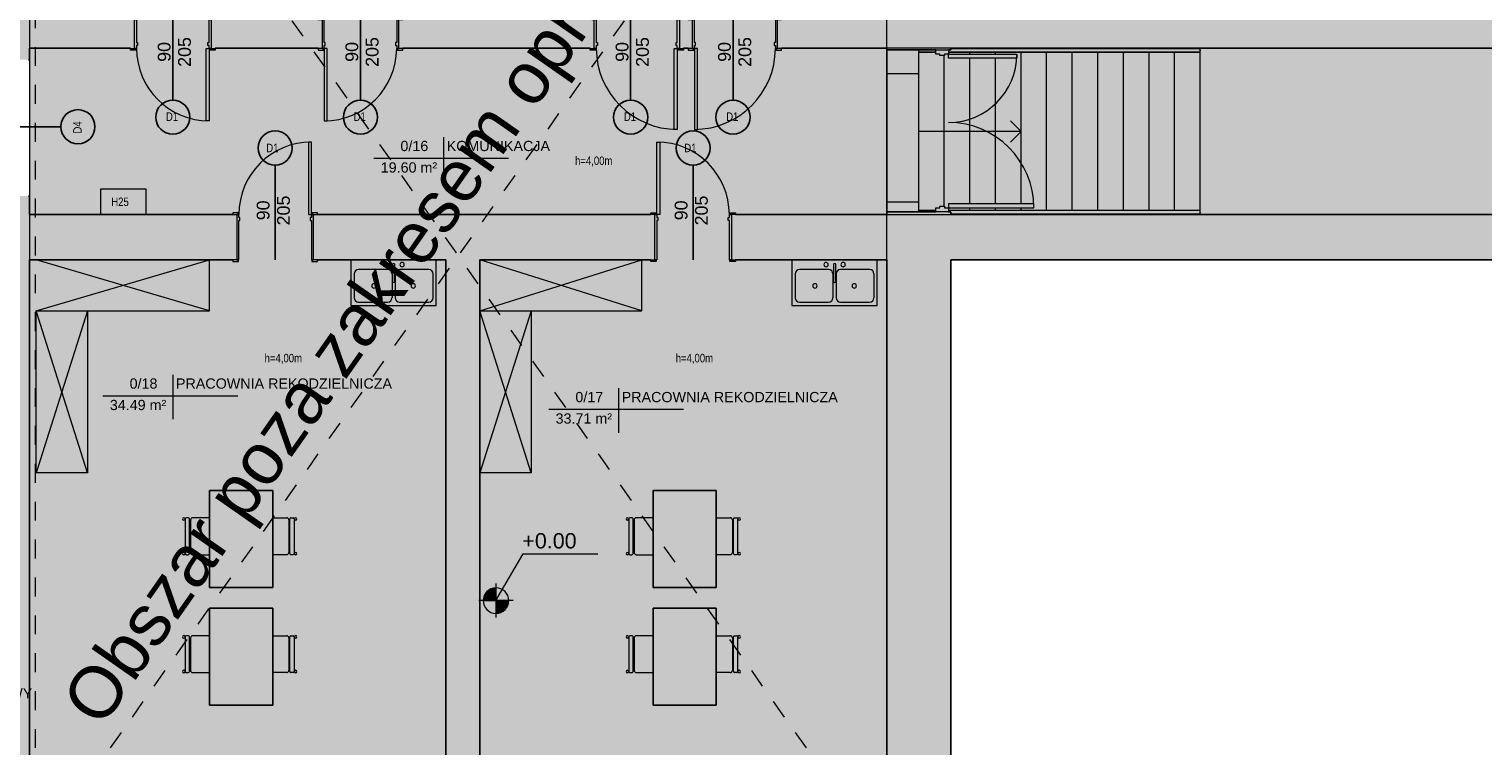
# Model space of a CAD drawing. Header units: centimetres. Extents: x 14504 to 44111, y -18976 to -7683.
# Tile 42 of 141: x 23397 to 25101, y -17935 to -17094. Entities that reach past the tile are written whole.
import ezdxf

# ---------------------------------------------------------------- set-up
doc = ezdxf.new("R2010")
doc.units = ezdxf.units.CM
doc.linetypes.add('Aligning Line 1_8_', pattern=[0.635, 0.3175, -0.3175])
doc.linetypes.add('Ponad', pattern=[0.396875, 0.238125, -0.15875])
for name, color, linetype, lineweight in [('A-AREA', 32, 'Continuous', 9), ('A-AREA-IDEN', 4, 'Continuous', 9), ('A-DETL', 6, 'Continuous', 9), ('A-DETL-GENF', 92, 'Continuous', 9), ('A-DETL-MEDM', 33, 'Continuous', 25), ('A-DETL-THIN', 151, 'Continuous', 9), ('A-DOOR', 31, 'Continuous', 9), ('A-DOOR-FRAM', 31, 'Continuous', 18), ('A-FLOR', 192, 'Continuous', 9), ('A-FLOR-HRAL', 11, 'Continuous', 9), ('A-WALL', 4, 'Continuous', 9), ('A-WALL-PATT', 111, 'Continuous', 25), ('G-ANNO-DIMS', 111, 'Continuous', 9), ('G-ANNO-TEXT', 8, 'Continuous', 9), ('I-FURN', 30, 'Continuous', 9), ('I-WALL', 2, 'Continuous', 9), ('P-SANR-FIXT', 6, 'Continuous', 9), ('S-STRS', 31, 'Continuous', 9), ('S-STRS-ANNO', 31, 'Continuous', 9)]:
    doc.layers.add(name, color=color, linetype=linetype, lineweight=lineweight)
doc.styles.add('Arial', font='arial.ttf', dxfattribs={"height": 23.8125})
doc.styles.add('Arial_1', font='arial.ttf', dxfattribs={"height": 12})
doc.styles.add('Arial_2', font='arial.ttf', dxfattribs={"height": 18})
doc.styles.add('Arial_3', font='arial.ttf', dxfattribs={"width": 0.8, "height": 18})
doc.styles.add('Arial_5', font='arial.ttf', dxfattribs={"height": 15})

# ---------------------------------------------------------------- blocks, each defined once
blk = doc.blocks.new('Drzwi-wewnętrzne-jednoskrzydłowe-dwupanelowe-drewniane - 900 x 2100mm-321364-3_Poziom parteru')
at = {"layer": 'A-DOOR', "lineweight": 18}
for p, q in [((42.5, 111.1825), (39, 111.1825)), ((39, 111.1825), (39, 26.1825)), ((42.5, 26.1825), (42.5, 111.1825)), ((39, 26.1825), (42.5, 26.1825))]:
    blk.add_line(p, q, dxfattribs=at)
at = {"layer": 'A-DOOR'}
for p, q in [((-43.135, 28.1825), (-49.635, 28.1825)), ((-49.635, 28.1825), (-49.635, 26.1825)), ((-49.635, 26.1825), (-43.135, 26.1825)), ((-43.135, 26.1825), (-43.135, 28.1825)), ((49.635, 28.1825), (43.135, 28.1825)), ((43.135, 28.1825), (43.135, 26.1825)), ((43.135, 26.1825), (49.635, 26.1825)), ((49.635, 26.1825), (49.635, 28.1825)), ((-43.135, -26.8175), (-49.635, -26.8175)), ((-49.635, -26.8175), (-49.635, -28.8175)), ((-49.635, -28.8175), (-43.135, -28.8175)), ((-43.135, -28.8175), (-43.135, -26.8175)), ((49.635, -26.8175), (43.135, -26.8175)), ((43.135, -26.8175), (43.135, -28.8175)), ((43.135, -28.8175), (49.635, -28.8175)), ((49.635, -28.8175), (49.635, -26.8175))]:
    blk.add_line(p, q, dxfattribs=at)
blk.add_arc((42.5, 26.1825), 85, 90, 180, dxfattribs=at)
at = {"layer": 'A-DOOR-FRAM'}
for p, q in [((-42.5, 26.1825), (-45, 26.1825)), ((-45, 26.1825), (-45, -26.8175)), ((-42.5, 22.6825), (-42.5, 26.1825)), ((-41.23, 22.6825), (-42.5, 22.6825)), ((-42.5, -26.8175), (-42.5, 19.19)), ((-42.5, 19.19), (-41.23, 19.19)), ((-41.23, 19.19), (-41.23, 22.6825)), ((42.5, 22.6825), (41.23, 22.6825)), ((41.23, 22.6825), (41.23, 19.19)), ((41.23, 19.19), (42.5, 19.19)), ((42.5, 26.1825), (42.5, 22.6825)), ((45, 26.1825), (42.5, 26.1825)), ((42.5, 19.19), (42.5, -26.8175)), ((45, -26.8175), (45, 26.1825)), ((-45, -26.8175), (-42.5, -26.8175)), ((42.5, -26.8175), (45, -26.8175))]:
    blk.add_line(p, q, dxfattribs=at)
blk = doc.blocks.new('Drzwi-wewnętrzne-jednoskrzydłowe-dwupanelowe-drewniane - 900 x 2100mm-321421-3_Poziom parteru')
at = {"layer": 'A-DOOR'}
for p, q in [((-49.635, 19.3175), (-43.135, 19.3175)), ((-49.635, 17.3175), (-49.635, 19.3175)), ((-43.135, 17.3175), (-49.635, 17.3175)), ((-43.135, 19.3175), (-43.135, 17.3175)), ((43.135, 19.3175), (49.635, 19.3175)), ((43.135, 17.3175), (43.135, 19.3175)), ((49.635, 17.3175), (43.135, 17.3175)), ((49.635, 19.3175), (49.635, 17.3175)), ((-49.635, -16.6825), (-43.135, -16.6825)), ((-49.635, -18.6825), (-49.635, -16.6825)), ((-43.135, -16.6825), (-43.135, -18.6825)), ((43.135, -16.6825), (49.635, -16.6825)), ((43.135, -18.6825), (43.135, -16.6825)), ((49.635, -16.6825), (49.635, -18.6825)), ((-43.135, -18.6825), (-49.635, -18.6825)), ((49.635, -18.6825), (43.135, -18.6825))]:
    blk.add_line(p, q, dxfattribs=at)
at = {"layer": 'A-DOOR', "lineweight": 18}
for p, q in [((39, -16.6825), (42.5, -16.6825)), ((39, -101.6825), (39, -16.6825)), ((42.5, -16.6825), (42.5, -101.6825)), ((42.5, -101.6825), (39, -101.6825))]:
    blk.add_line(p, q, dxfattribs=at)
at = {"layer": 'A-DOOR'}
blk.add_arc((42.5, -16.6825), 85, 180, 270, dxfattribs=at)
at = {"layer": 'A-DOOR-FRAM'}
for p, q in [((-45, 17.3175), (-42.5, 17.3175)), ((-45, -16.6825), (-45, 17.3175)), ((-42.5, 17.3175), (-42.5, -9.69)), ((42.5, 17.3175), (45, 17.3175)), ((42.5, -9.69), (42.5, 17.3175)), ((45, 17.3175), (45, -16.6825)), ((-42.5, -16.6825), (-45, -16.6825)), ((-42.5, -9.69), (-41.23, -9.69)), ((-42.5, -13.1825), (-42.5, -16.6825)), ((-41.23, -13.1825), (-42.5, -13.1825)), ((-41.23, -9.69), (-41.23, -13.1825)), ((41.23, -9.69), (42.5, -9.69)), ((41.23, -13.1825), (41.23, -9.69)), ((42.5, -13.1825), (41.23, -13.1825)), ((42.5, -16.6825), (42.5, -13.1825)), ((45, -16.6825), (42.5, -16.6825))]:
    blk.add_line(p, q, dxfattribs=at)
blk = doc.blocks.new('Drzwi-wewnętrzne-jednoskrzydłowe-dwupanelowe-drewniane - 900 x 2100mm-327950-3_Poziom parteru')
at = {"layer": 'A-DOOR'}
for p, q in [((-49.635, 28.8175), (-43.135, 28.8175)), ((-49.635, 26.8175), (-49.635, 28.8175)), ((-43.135, 26.8175), (-49.635, 26.8175)), ((-43.135, 28.8175), (-43.135, 26.8175)), ((43.135, 28.8175), (49.635, 28.8175)), ((43.135, 26.8175), (43.135, 28.8175)), ((49.635, 26.8175), (43.135, 26.8175)), ((49.635, 28.8175), (49.635, 26.8175)), ((-49.635, -26.1825), (-43.135, -26.1825)), ((-49.635, -28.1825), (-49.635, -26.1825)), ((-43.135, -28.1825), (-49.635, -28.1825)), ((-43.135, -26.1825), (-43.135, -28.1825)), ((43.135, -26.1825), (49.635, -26.1825)), ((43.135, -28.1825), (43.135, -26.1825)), ((49.635, -28.1825), (43.135, -28.1825)), ((49.635, -26.1825), (49.635, -28.1825))]:
    blk.add_line(p, q, dxfattribs=at)
at = {"layer": 'A-DOOR', "lineweight": 18}
for p, q in [((39, -26.1825), (42.5, -26.1825)), ((39, -111.1825), (39, -26.1825)), ((42.5, -26.1825), (42.5, -111.1825)), ((42.5, -111.1825), (39, -111.1825))]:
    blk.add_line(p, q, dxfattribs=at)
at = {"layer": 'A-DOOR'}
blk.add_arc((42.5, -26.1825), 85, 180, 270, dxfattribs=at)
at = {"layer": 'A-DOOR-FRAM'}
for p, q in [((-45, 26.8175), (-42.5, 26.8175)), ((-45, -26.1825), (-45, 26.8175)), ((-42.5, 26.8175), (-42.5, -19.19)), ((42.5, 26.8175), (45, 26.8175)), ((42.5, -19.19), (42.5, 26.8175)), ((45, 26.8175), (45, -26.1825)), ((-42.5, -26.1825), (-45, -26.1825)), ((-42.5, -19.19), (-41.23, -19.19)), ((-42.5, -22.6825), (-42.5, -26.1825)), ((-41.23, -22.6825), (-42.5, -22.6825)), ((-41.23, -19.19), (-41.23, -22.6825)), ((41.23, -19.19), (42.5, -19.19)), ((41.23, -22.6825), (41.23, -19.19)), ((42.5, -22.6825), (41.23, -22.6825)), ((42.5, -26.1825), (42.5, -22.6825)), ((45, -26.1825), (42.5, -26.1825))]:
    blk.add_line(p, q, dxfattribs=at)
blk = doc.blocks.new('wewnetrzne dwupanelowe - 900 x 2100mm-581646-3_Poziom parteru')
at = {"layer": 'A-DOOR'}
for p, q in [((-54.635, 19.3175), (-48.135, 19.3175)), ((-54.635, 17.3175), (-54.635, 19.3175)), ((-48.135, 17.3175), (-54.635, 17.3175)), ((-48.135, 19.3175), (-48.135, 17.3175)), ((48.135, 19.3175), (54.635, 19.3175)), ((48.135, 17.3175), (48.135, 19.3175)), ((54.635, 17.3175), (48.135, 17.3175)), ((54.635, 19.3175), (54.635, 17.3175)), ((-54.635, -16.6825), (-48.135, -16.6825)), ((-54.635, -18.6825), (-54.635, -16.6825)), ((-48.135, -16.6825), (-48.135, -18.6825)), ((48.135, -16.6825), (54.635, -16.6825)), ((48.135, -18.6825), (48.135, -16.6825)), ((54.635, -16.6825), (54.635, -18.6825)), ((-48.135, -18.6825), (-54.635, -18.6825)), ((54.635, -18.6825), (48.135, -18.6825))]:
    blk.add_line(p, q, dxfattribs=at)
at = {"layer": 'A-DOOR', "lineweight": 18}
for p, q in [((44, -16.6825), (47.5, -16.6825)), ((44, -111.6825), (44, -16.6825)), ((47.5, -16.6825), (47.5, -111.6825)), ((47.5, -111.6825), (44, -111.6825))]:
    blk.add_line(p, q, dxfattribs=at)
at = {"layer": 'A-DOOR'}
blk.add_arc((47.5, -16.6825), 95, 180, 270, dxfattribs=at)
at = {"layer": 'A-DOOR-FRAM'}
for p, q in [((-50, 17.3175), (-47.5, 17.3175)), ((-50, -16.6825), (-50, 17.3175)), ((-47.5, 17.3175), (-47.5, -9.69)), ((47.5, 17.3175), (50, 17.3175)), ((47.5, -9.69), (47.5, 17.3175)), ((50, 17.3175), (50, -16.6825)), ((-47.5, -16.6825), (-50, -16.6825)), ((-47.5, -9.69), (-46.23, -9.69)), ((-47.5, -13.1825), (-47.5, -16.6825)), ((-46.23, -13.1825), (-47.5, -13.1825)), ((-46.23, -9.69), (-46.23, -13.1825)), ((46.23, -9.69), (47.5, -9.69)), ((46.23, -13.1825), (46.23, -9.69)), ((47.5, -13.1825), (46.23, -13.1825)), ((47.5, -16.6825), (47.5, -13.1825)), ((50, -16.6825), (47.5, -16.6825))]:
    blk.add_line(p, q, dxfattribs=at)
blk = doc.blocks.new('wewnetrzne dwupanelowe - 900 x 2100mm-408655-3_Poziom parteru')
at = {"layer": 'A-DOOR', "lineweight": 18}
for p, q in [((47.5, 111.6825), (44, 111.6825)), ((44, 111.6825), (44, 16.6825)), ((47.5, 16.6825), (47.5, 111.6825)), ((44, 16.6825), (47.5, 16.6825))]:
    blk.add_line(p, q, dxfattribs=at)
at = {"layer": 'A-DOOR'}
for p, q in [((-48.135, 18.6825), (-54.635, 18.6825)), ((-54.635, 18.6825), (-54.635, 16.6825)), ((-48.135, 16.6825), (-48.135, 18.6825)), ((54.635, 18.6825), (48.135, 18.6825)), ((48.135, 18.6825), (48.135, 16.6825)), ((54.635, 16.6825), (54.635, 18.6825)), ((-54.635, 16.6825), (-48.135, 16.6825)), ((48.135, 16.6825), (54.635, 16.6825)), ((-48.135, -17.3175), (-54.635, -17.3175)), ((-54.635, -17.3175), (-54.635, -19.3175)), ((-54.635, -19.3175), (-48.135, -19.3175)), ((-48.135, -19.3175), (-48.135, -17.3175)), ((54.635, -17.3175), (48.135, -17.3175)), ((48.135, -17.3175), (48.135, -19.3175)), ((48.135, -19.3175), (54.635, -19.3175)), ((54.635, -19.3175), (54.635, -17.3175))]:
    blk.add_line(p, q, dxfattribs=at)
blk.add_arc((47.5, 16.6825), 95, 90, 180, dxfattribs=at)
at = {"layer": 'A-DOOR-FRAM'}
for p, q in [((-47.5, 16.6825), (-50, 16.6825)), ((-50, 16.6825), (-50, -17.3175)), ((-47.5, 13.1825), (-47.5, 16.6825)), ((-46.23, 13.1825), (-47.5, 13.1825)), ((-47.5, -17.3175), (-47.5, 9.69)), ((-47.5, 9.69), (-46.23, 9.69)), ((-46.23, 9.69), (-46.23, 13.1825)), ((47.5, 13.1825), (46.23, 13.1825)), ((46.23, 13.1825), (46.23, 9.69)), ((46.23, 9.69), (47.5, 9.69)), ((47.5, 16.6825), (47.5, 13.1825)), ((50, 16.6825), (47.5, 16.6825)), ((47.5, 9.69), (47.5, -17.3175)), ((50, -17.3175), (50, 16.6825)), ((-50, -17.3175), (-47.5, -17.3175)), ((47.5, -17.3175), (50, -17.3175))]:
    blk.add_line(p, q, dxfattribs=at)
blk = doc.blocks.new('Drzwi-wewnętrzne-jednoskrzydłowe-dwupanelowe-drewniane - 900 x 2100mm-310184-3_Poziom parteru')
at = {"layer": 'A-DOOR', "lineweight": 18}
for p, q in [((42.5, 101.6825), (39, 101.6825)), ((39, 101.6825), (39, 16.6825)), ((42.5, 16.6825), (42.5, 101.6825)), ((39, 16.6825), (42.5, 16.6825))]:
    blk.add_line(p, q, dxfattribs=at)
at = {"layer": 'A-DOOR'}
for p, q in [((-43.135, 18.6825), (-49.635, 18.6825)), ((-49.635, 18.6825), (-49.635, 16.6825)), ((-43.135, 16.6825), (-43.135, 18.6825)), ((49.635, 18.6825), (43.135, 18.6825)), ((43.135, 18.6825), (43.135, 16.6825)), ((49.635, 16.6825), (49.635, 18.6825)), ((-49.635, 16.6825), (-43.135, 16.6825)), ((43.135, 16.6825), (49.635, 16.6825)), ((-43.135, -17.3175), (-49.635, -17.3175)), ((-49.635, -17.3175), (-49.635, -19.3175)), ((-49.635, -19.3175), (-43.135, -19.3175)), ((-43.135, -19.3175), (-43.135, -17.3175)), ((49.635, -17.3175), (43.135, -17.3175)), ((43.135, -17.3175), (43.135, -19.3175)), ((43.135, -19.3175), (49.635, -19.3175)), ((49.635, -19.3175), (49.635, -17.3175))]:
    blk.add_line(p, q, dxfattribs=at)
blk.add_arc((42.5, 16.6825), 85, 90, 180, dxfattribs=at)
at = {"layer": 'A-DOOR-FRAM'}
for p, q in [((-42.5, 16.6825), (-45, 16.6825)), ((-45, 16.6825), (-45, -17.3175)), ((-42.5, 13.1825), (-42.5, 16.6825)), ((-41.23, 13.1825), (-42.5, 13.1825)), ((-42.5, -17.3175), (-42.5, 9.69)), ((-42.5, 9.69), (-41.23, 9.69)), ((-41.23, 9.69), (-41.23, 13.1825)), ((42.5, 13.1825), (41.23, 13.1825)), ((41.23, 13.1825), (41.23, 9.69)), ((41.23, 9.69), (42.5, 9.69)), ((42.5, 16.6825), (42.5, 13.1825)), ((45, 16.6825), (42.5, 16.6825)), ((42.5, 9.69), (42.5, -17.3175)), ((45, -17.3175), (45, 16.6825)), ((-45, -17.3175), (-42.5, -17.3175)), ((42.5, -17.3175), (45, -17.3175))]:
    blk.add_line(p, q, dxfattribs=at)
blk = doc.blocks.new('Typ poręczy górnej - Górna poręcz_wewnętrzny_-448708-3_Poziom parteru')
at = {"layer": 'A-FLOR-HRAL'}
for p, q in [((17883.1, -9390.3), (17903.1, -9390.3)), ((17918.1, -9390.3), (18213.1, -9390.3)), ((18213.1, -9386.3), (17920.6, -9386.3))]:
    blk.add_line(p, q, dxfattribs=at)
at = {"layer": 'A-FLOR-HRAL', "flags": 128}
for points in [[(17883.1, -9388.5), (17883.1, -9388.3), (17883.1, -9388)], [(18213.1, -9388), (18213.1, -9388.3), (18213.1, -9388.5)]]:
    blk.add_lwpolyline(points, dxfattribs=at)
blk = doc.blocks.new('Typ poręczy górnej - Górna poręcz_wewnętrzny_-V7-3_Poziom parteru')
at = {"layer": 'A-FLOR-HRAL'}
for p, q in [((17883.1, -9390.3), (17883.1, -9387.7)), ((17903.1, -9390.3), (17883.1, -9390.3)), ((18213.1, -9390.3), (17918.1, -9390.3)), ((18213.1, -9386.3), (17920.6, -9386.3)), ((18213.1, -9390.3), (18213.1, -9386.3))]:
    blk.add_line(p, q, dxfattribs=at)
blk = doc.blocks.new('Typ poręczy górnej - Górna poręcz_wewnętrzny_-448719-3_Poziom parteru')
at = {"layer": 'A-FLOR-HRAL'}
for p, q in [((17903.1, -9576.2), (17883.1, -9576.2)), ((18213.1, -9576.2), (17918.1, -9576.2)), ((17920.6, -9580.2), (18213.1, -9580.2))]:
    blk.add_line(p, q, dxfattribs=at)
at = {"layer": 'A-FLOR-HRAL', "flags": 128}
blk.add_lwpolyline([(18213.1, -9578), (18213.1, -9578.2), (18213.1, -9578.4)], dxfattribs=at)
blk = doc.blocks.new('Typ poręczy górnej - Górna poręcz_wewnętrzny_-V8-3_Poziom parteru')
at = {"layer": 'A-FLOR-HRAL'}
for p, q in [((17883.1, -9577.7), (17883.1, -9576.2)), ((17903.1, -9576.2), (17883.1, -9576.2)), ((18213.1, -9576.2), (17918.1, -9576.2)), ((18213.1, -9580.2), (18213.1, -9576.2)), ((18213.1, -9580.2), (17920.6, -9580.2))]:
    blk.add_line(p, q, dxfattribs=at)
blk = doc.blocks.new('Krzesło Breuera - Krzesło Breuera-494065-3_Poziom parteru')
at = {"layer": 'I-FURN'}
for p, q in [((-21.6, 7.1), (-21.6, -12.7)), ((21.6, -12.7), (21.6, 7.1)), ((20.3, -16.3), (-20.3, -16.3)), ((-19.1, -15.2), (19, -15.2)), ((-21.6, -17.6), (-21.6, -20.1)), ((-20.3, -21.3), (20.3, -21.3)), ((21.6, -20.1), (21.6, -17.6))]:
    blk.add_line(p, q, dxfattribs=at)
for centre, radius, start, end in [((-19.1, -12.7), 2.54, 180, 270), ((-20.3, -17.6), 1.27, 90, 180), ((19, -12.7), 2.54, 270, 360), ((20.3, -17.6), 1.27, 360, 90), ((-20.3, -23.1), 1.51, 360, 180), ((-20.3, -23.1), 1.51, 180, 360), ((-20.3, -20.1), 1.27, 180, 270), ((20.4, -23.1), 1.51, 360, 180), ((20.4, -23.1), 1.51, 180, 360), ((20.3, -20.1), 1.27, 270, 360)]:
    blk.add_arc(centre, radius, start, end, dxfattribs=at)
blk = doc.blocks.new('Krzesło Breuera - Krzesło Breuera-V10-3_Poziom parteru')
at = {"layer": 'I-FURN'}
for p, q in [((-21.6, 17.6), (-21.6, 20.1)), ((-20.3, 21.3), (20.3, 21.3)), ((21.6, 20.1), (21.6, 17.6)), ((-21.6, -3.8), (-21.6, 12.7)), ((20.3, 16.3), (-20.3, 16.3)), ((-19.1, 15.2), (19, 15.2)), ((21.6, 12.7), (21.6, -3.8))]:
    blk.add_line(p, q, dxfattribs=at)
for centre, radius, start, end in [((-20.3, 23.1), 1.51, 0, 180), ((-20.3, 23.1), 1.51, 180, 0), ((-20.3, 20.1), 1.27, 90, 180), ((-20.3, 17.6), 1.27, 180, 270), ((20.4, 23.1), 1.51, 0, 180), ((20.4, 23.1), 1.51, 180, 0), ((20.3, 20.1), 1.27, 0, 90), ((20.3, 17.6), 1.27, 270, 0), ((-19.1, 12.7), 2.54, 90, 180), ((19, 12.7), 2.54, 0, 90)]:
    blk.add_arc(centre, radius, start, end, dxfattribs=at)
blk = doc.blocks.new('Zlew kuchenny podwójny - 1000 x 535mm-496617-3_Poziom parteru')
at = {"layer": 'P-SANR-FIXT'}
for p, q in [((51.6, 27), (-48.4, 27)), ((-48.4, 27), (-48.4, -26.5)), ((0.3, 21.3), (0.3, 1.5)), ((2.8, 21.3), (2.8, 1.5)), ((51.6, -26.5), (51.6, 27)), ((-44.6, 10.5), (-44.6, -17.6)), ((-5.4, 15.6), (-39.5, 15.6)), ((-0.3, 10.5), (-0.3, -17.6)), ((3.5, 10.5), (3.5, -17.6)), ((42.7, 15.6), (8.6, 15.6)), ((47.8, -17.6), (47.8, 10.5)), ((-48.4, -26.5), (51.6, -26.5)), ((-39.5, -22.7), (-5.4, -22.7)), ((8.6, -22.7), (42.7, -22.7))]:
    blk.add_line(p, q, dxfattribs=at)
for centre, radius, start, end in [((-8.4, 21.3), 2.54, 360, 180), ((-8.4, 21.3), 2.54, 180, 360), ((1.6, 21.3), 1.27, 360, 180), ((11.6, 21.3), 2.54, 360, 180), ((11.6, 21.3), 2.54, 180, 360), ((-39.5, 10.5), 5.08, 90, 180), ((-5.4, 10.5), 5.08, 360, 90), ((1.6, 1.5), 1.27, 180, 0), ((8.6, 10.5), 5.08, 90, 180), ((42.7, 10.5), 5.08, 360, 90), ((-21.5, -3.6), 2.54, 0, 180), ((-21.5, -3.6), 2.54, 180, 360), ((24.7, -3.6), 2.54, 0, 180), ((24.7, -3.6), 2.54, 180, 360), ((-39.5, -17.6), 5.08, 180, 270), ((-5.4, -17.6), 5.08, 270, 0), ((8.6, -17.6), 5.08, 180, 270), ((42.7, -17.6), 5.08, 270, 0)]:
    blk.add_arc(centre, radius, start, end, dxfattribs=at)
blk = doc.blocks.new('Drzwi-korytarz-niesymetryczne-wpuszczane - Drzwi dwuskrzydłowe 1800 x 2100mm-575883-3_Poziom parteru')
at = {"layer": 'A-DOOR', "lineweight": 18}
for p, q in [((-85.5, -35.635), (-90, -35.635)), ((-90, -35.635), (-90, -135.635)), ((-85.5, -135.635), (-85.5, -35.635)), ((85.5, -35.635), (90, -35.635)), ((85.5, -115.635), (85.5, -35.635)), ((90, -35.635), (90, -115.635)), ((90, -115.635), (85.5, -115.635)), ((-90, -135.635), (-85.5, -135.635))]:
    blk.add_line(p, q, dxfattribs=at)
at = {"layer": 'A-DOOR'}
for centre, radius, start, end in [((-90, -35.635), 100, 270, 360), ((90, -35.635), 80, 180, 270)]:
    blk.add_arc(centre, radius, start, end, dxfattribs=at)
at = {"layer": 'A-DOOR-FRAM'}
for p, q in [((-95, -20.635), (-90, -20.635)), ((-95, -35.635), (-95, -20.635)), ((-90, -20.635), (-90, -25.55625)), ((-90, -25.55625), (-88.4125, -25.55625)), ((-90, -30.65875), (-90, -35.635)), ((-88.4125, -30.65875), (-90, -30.65875)), ((-88.4125, -25.55625), (-88.4125, -30.65875)), ((88.4125, -25.55625), (90, -25.55625)), ((88.4125, -30.65875), (88.4125, -25.55625)), ((90, -30.65875), (88.4125, -30.65875)), ((90, -20.635), (95, -20.635)), ((90, -25.55625), (90, -20.635)), ((90, -35.635), (90, -30.65875)), ((95, -20.635), (95, -35.635)), ((-90, -35.635), (-95, -35.635)), ((95, -35.635), (90, -35.635))]:
    blk.add_line(p, q, dxfattribs=at)
blk = doc.blocks.new('Etyk_pom_1_mala - Etyk_pom_1_mala-219433-3_Poziom parteru')
at = {"layer": 'A-AREA-IDEN'}
for p, q in [((-0.096, 0.144), (-0.096, -0.378)), ((-0.915, -0.101), (0.666, -0.101))]:
    blk.add_line(p, q, dxfattribs=at)

msp = doc.modelspace()

# ---------------------------------------------------------------- hatches: boundary and pattern name
at = {"layer": 'A-DETL-GENF', "transparency": 33554508}
h = msp.add_hatch(color=9, dxfattribs=at)
h.paths.add_polyline_path([(23885, -18071.2), (23925, -18071.2), (23925, -17364.4), (24130, -17364.4), (24130, -17311.4), (23730, -17311.4), (23730, -17364.4), (23885, -17364.4), (23885, -17940.4)])
h.paths.add_polyline_path([(23455.2, -17364.4), (23640, -17364.4), (23640, -17311.4), (23397, -17311.4), (23397, -17364.4)])
h.paths.add_polyline_path([(24335.5, -17364.4), (24402, -17364.4), (24402, -17311.4), (24220, -17311.4), (24220, -17364.4), (24274, -17364.4)])
h.paths.add_polyline_path([(24335.5, -17116.4), (24402, -17116.4), (24402, -17082.4), (24274, -17082.4), (24274, -17116.4), (24278.6, -17116.4)])
h.paths.add_polyline_path([(24159, -17116.4), (24174, -17116.4), (24174, -17082.4), (24169, -17082.4), (24169, -16968.4), (24184.9, -16968.4), (24184.9, -16962.4), (24169, -16962.4), (24169, -16746.4), (24175, -16746.4), (24175, -16740.4), (24169, -16740.4), (24169, -16648.4), (24163, -16648.4), (24163, -16740.4), (24157, -16740.4), (24157, -16746.4), (24163, -16746.4), (24163, -16962.4), (24147.1, -16962.4), (24147.1, -16968.4), (24163, -16968.4), (24163.1, -17080.4), (24163.6, -17080.4), (24163.6, -17082.4), (24159, -17082.4), (24159, -17112.9)])
h.paths.add_polyline_path([(23925, -17116.4), (24059, -17116.4), (24059, -17082.4), (23925, -17082.4), (23925, -16968.4), (24062.1, -16968.4), (24062.1, -16962.4), (24043, -16962.4), (24043, -16964.1), (24041, -16964.1), (24041, -16959.4), (24035, -16959.4), (24035, -16964.1), (24033, -16964.1), (24033, -16962.4), (23925, -16962.4), (23925, -16871.4), (24033, -16871.4), (24033, -16869.8), (24035, -16869.8), (24035, -16874.4), (24041, -16874.4), (24041, -16863.4), (24035, -16863.4), (24035, -16868.1), (24033, -16868.1), (24033, -16865.4), (23925, -16865.4), (23925, -16770.4), (24035, -16770.4), (24035, -16778.4), (24041, -16778.4), (24041, -16770.4), (24061, -16770.4), (24061, -16746.4), (24072, -16746.4), (24072, -16740.4), (24055, -16740.4), (24055, -16764.4), (23925, -16764.4), (23925, -16648.4), (23875, -16648.4), (23875, -17082.4), (23830, -17082.4), (23830, -17116.4), (23875, -17116.4)])
h.paths.add_polyline_path([(23719.3, -17116.4), (23740, -17116.4), (23740, -17082.4), (23695, -17082.4), (23695, -16648.4), (23685, -16648.4), (23685, -17082.4), (23610, -17082.4), (23610, -17116.4), (23631.3, -17116.4)])
h.paths.add_polyline_path([(23397, -17116.4), (23520, -17116.4), (23520, -17082.4), (23397, -17082.4)])
h.paths.add_polyline_path([(24335.5, -16968.4), (24402, -16968.4), (24402, -16962.4), (24299, -16962.5), (24299, -16964.1), (24297, -16964.1), (24297, -16959.4), (24291, -16959.4), (24291, -16964.1), (24289, -16964.1), (24289, -16962.4), (24269.9, -16962.4), (24269.9, -16968.4), (24307.6, -16968.4)])
h.paths.add_polyline_path([(24297, -16874.4), (24297, -16869.8), (24299, -16869.8), (24299, -16871.4), (24402, -16871.4), (24402, -16865.4), (24299, -16865.4), (24299, -16868.1), (24297, -16868.1), (24297, -16863.4), (24291, -16863.4), (24291, -16874.4), (24294.5, -16874.4)])
h.paths.add_polyline_path([(24294.5, -16778.4), (24297, -16778.4), (24297, -16770.4), (24402, -16770.4), (24402, -16764.4), (24277, -16764.4), (24277, -16740.4), (24260, -16740.4), (24260, -16746.4), (24271, -16746.4), (24271, -16770.4), (24291, -16770.4), (24291, -16778.4)])
for points in [[(23885, -18071.2), (23885, -17364.4), (23730, -17364.4), (23730, -17311.4), (24130, -17311.4), (24130, -17364.4), (23925, -17364.4), (23925, -18071.2), (24402, -18071.2), (24402, -17364.4), (24220, -17364.4), (24220, -17311.4), (24402, -17311.4), (24402, -17116.4), (24274, -17116.4), (24274, -17082.4), (24402, -17082.4), (24402, -16968.4), (24269.9, -16968.4), (24269.9, -16962.4), (24289, -16962.4), (24289, -16964.1), (24291, -16964.1), (24291, -16959.4), (24297, -16959.4), (24297, -16964.1), (24299, -16964.1), (24299, -16962.4), (24402, -16962.4), (24402, -16871.4), (24299, -16871.4), (24299, -16869.8), (24297, -16869.8), (24297, -16874.4), (24291, -16874.4), (24291, -16863.4), (24297, -16863.4), (24297, -16868.1), (24299, -16868.1), (24299, -16865.4), (24402, -16865.4), (24402, -16770.4), (24297, -16770.4), (24297, -16778.4), (24291, -16778.4), (24291, -16770.4), (24271, -16770.4), (24271, -16746.4), (24260, -16746.4), (24260, -16740.4), (24277, -16740.4), (24277, -16764.4), (24402, -16764.4), (24402, -16648.4), (24169, -16648.4), (24169, -16740.4), (24175, -16740.4), (24175, -16746.4), (24169, -16746.4), (24169, -16962.4), (24184.9, -16962.4), (24184.9, -16968.4), (24169, -16968.4), (24169, -17082.4), (24174, -17082.4), (24174, -17116.4), (24159, -17116.4), (24159, -17082.4), (24163.6, -17082.4), (24163.6, -17080.4), (24163, -17080.4), (24163, -16968.4), (24147.1, -16968.4), (24147.1, -16962.4), (24163, -16962.4), (24163, -16746.4), (24157, -16746.4), (24157, -16740.4), (24163, -16740.4), (24163, -16648.4), (23925, -16648.4), (23925, -16764.4), (24055, -16764.4), (24055, -16740.4), (24072, -16740.4), (24072, -16746.4), (24061, -16746.4), (24061, -16770.4), (24041, -16770.4), (24041, -16778.4), (24035, -16778.4), (24035, -16770.4), (23925, -16770.4), (23925, -16865.4), (24033, -16865.4), (24033, -16868.1), (24035, -16868.1), (24035, -16863.4), (24041, -16863.4), (24041, -16874.4), (24035, -16874.4), (24035, -16869.8), (24033, -16869.8), (24033, -16871.4), (23925, -16871.4), (23925, -16962.4), (24033, -16962.5), (24033, -16964.1), (24035, -16964.1), (24035, -16959.4), (24041, -16959.4), (24041, -16964.1), (24043, -16964.1), (24043, -16962.4), (24062.1, -16962.4), (24062.1, -16968.4), (23925, -16968.4), (23925, -17082.4), (24059, -17082.4), (24059, -17116.4), (23830, -17116.4), (23830, -17082.4), (23875, -17082.4), (23875, -16648.4), (23695, -16648.4), (23695, -17082.4), (23740, -17082.4), (23740, -17116.4), (23610, -17116.4), (23610, -17082.4), (23685, -17082.4), (23685, -16648.4), (23397, -16648.4), (23397, -17082.4), (23520, -17082.4), (23520, -17116.4), (23397, -17116.4), (23397, -17311.4), (23640, -17311.4), (23640, -17364.4), (23397, -17364.4), (23397, -18071.2), (23835.5, -18071.2)], [(26005, -17311.4), (26005, -17258.9), (26017, -17258.9), (26017, -17168.9), (26005, -17168.9), (26005, -17116.4), (24477, -17116.4), (24477, -17118.4), (24402, -17118.4), (24402, -17308.4), (24477, -17308.4), (24477, -17311.4), (25837.6, -17311.4)]]:
    msp.add_hatch(color=9, dxfattribs=at).paths.add_polyline_path(points)
h = msp.add_hatch(color=9, dxfattribs=at)
h.paths.add_polyline_path([(24469.5, -17311.4), (24477, -17311.4), (24477, -17308.4), (24402, -17308.4), (24402, -17311.4), (24467.5, -17311.4)])
h.paths.add_polyline_path([(24467.5, -17118.4), (24477, -17118.4), (24477, -17116.4), (24402, -17116.4), (24402, -17118.4), (24464.4, -17118.4)])
at = {"layer": 'A-WALL-PATT', "lineweight": 9, "transparency": 33554610}
h = msp.add_hatch(color=256, dxfattribs=at)
h.paths.add_polyline_path([(23381, -18146.2), (23397, -18146.2), (23397, -17289.8), (23351, -17289.8), (23351, -18146.2), (23367.2, -18146.2)])
h.paths.add_polyline_path([(23391.1, -17129.8), (23397, -17129.8), (23397, -16648.4), (23351, -16648.4), (23351, -17129.8), (23386, -17129.8)])
h = msp.add_hatch(color=256, dxfattribs=at)
h.paths.add_polyline_path([(24402, -18071.2), (24477, -18071.2), (24477, -17311.4), (24402, -17311.4), (24402, -17940.4)])
h.paths.add_polyline_path([(24439.5, -17116.4), (24477, -17116.4), (24477, -16648.4), (24402, -16648.4), (24402, -17116.4), (24423.5, -17116.4)])
for points in [[(24863.6, -17116.4), (25437, -17116.4), (25437, -17053.4), (24477, -17053.4), (24477, -17116.4), (24687.5, -17116.4)], [(25567.8, -17364.4), (25672, -17364.4), (25672, -17311.4), (24477, -17311.4), (24477, -17364.4), (24863.6, -17364.4)]]:
    msp.add_hatch(color=256, dxfattribs=at).paths.add_polyline_path(points)
at = {"layer": 'G-ANNO-DIMS'}
h = msp.add_hatch(color=256, dxfattribs=at)
edge = h.paths.add_edge_path()
edge.add_arc((23943.9, -17764.4), 15, 90, 180)
edge.add_line((23928.9, -17764.4), (23943.9, -17764.4))
edge.add_line((23943.9, -17764.4), (23943.9, -17749.4))
h = msp.add_hatch(color=256, dxfattribs=at)
edge = h.paths.add_edge_path()
edge.add_arc((23943.9, -17764.4), 15, 270, 360)
edge.add_line((23958.9, -17764.4), (23943.9, -17764.4))
edge.add_line((23943.9, -17764.4), (23943.9, -17779.4))

# ---------------------------------------------------------------- linework, layer by layer
at = {"layer": 'A-AREA'}
msp.add_line((24439.5, -17296.4), (24439.5, -17146.4), dxfattribs=at)
at = {"layer": 'A-DETL', "linetype": 'Aligning Line 1_8_', "ltscale": 70}
for p, q in [((23403.5, -16537.1), (23403.5, -18134.2)), ((24402, -16648.4), (23397, -18071.2)), ((23397, -16648.4), (24402, -18071.2))]:
    msp.add_line(p, q, dxfattribs=at)
at = {"layer": 'A-DETL-MEDM'}
for p, q in [((23565, -17066.2), (23565, -17177.2)), ((23785, -17066.2), (23785, -17177.2)), ((24101.8, -17066.2), (24101.8, -17177.2)), ((24221.8, -17066.2), (24221.8, -17177.2)), ((23322.8, -17208.4), (23433.8, -17208.4)), ((23685, -17364.4), (23685, -17253.4)), ((24175, -17364.4), (24175, -17253.4))]:
    msp.add_line(p, q, dxfattribs=at)
for centre in [(23565, -17197.2), (23785, -17197.2), (24101.8, -17197.2), (24221.8, -17197.2), (23453.8, -17208.4), (23685, -17233.4), (24175, -17233.4)]:
    msp.add_circle(centre, 20, dxfattribs=at)
at = {"layer": 'A-DETL-THIN'}
for p, q in [((23397, -16648.4), (23397, -18071.2)), ((24402, -18071.2), (24402, -16648.4)), ((26005, -17116.4), (24402, -17116.4)), ((24402, -17116.4), (24402, -17311.4)), ((23480.7, -17281.4), (23533.5, -17281.4)), ((23480.7, -17311.4), (23480.7, -17281.4)), ((23533.5, -17281.4), (23533.5, -17311.4)), ((23533.5, -17311.4), (23480.7, -17311.4)), ((24402, -17311.4), (26005, -17311.4)), ((23405, -17424.4), (23608.1, -17364.4)), ((23608.1, -17424.4), (23405, -17364.4)), ((23608.1, -17364.4), (23418.1, -17364.4)), ((23608.1, -17424.4), (23608.1, -17364.4)), ((23925, -17424.4), (24115, -17364.4)), ((24115, -17424.4), (23925, -17364.4)), ((24115, -17424.4), (24115, -17364.4)), ((23405, -17424.4), (23608.1, -17424.4)), ((23405, -17424.4), (23465, -17424.4)), ((23405, -17614.4), (23405, -17424.4)), ((23465, -17424.4), (23405, -17614.4)), ((23465, -17614.4), (23405, -17424.4)), ((23465, -17424.4), (23465, -17614.4)), ((23925, -17424.4), (24115, -17424.4)), ((23925, -17424.4), (23985, -17424.4)), ((23985, -17424.4), (23925, -17614.4)), ((23985, -17614.4), (23925, -17424.4)), ((23985, -17424.4), (23985, -17614.4)), ((23465, -17614.4), (23405, -17614.4)), ((23985, -17614.4), (23925, -17614.4)), ((23682.1, -17635.1), (23608.1, -17635.1)), ((23608.1, -17635.1), (23608.1, -17749.1)), ((23608.1, -17635.1), (23682.1, -17635.1)), ((23608.1, -17749.1), (23608.1, -17635.1)), ((23682.1, -17749.1), (23682.1, -17635.1)), ((23682.1, -17635.1), (23682.1, -17749.1)), ((24202.1, -17635.1), (24128.1, -17635.1)), ((24128.1, -17635.1), (24128.1, -17749.1)), ((24128.1, -17635.1), (24202.1, -17635.1)), ((24128.1, -17749.1), (24128.1, -17635.1)), ((24202.1, -17749.1), (24202.1, -17635.1)), ((24202.1, -17635.1), (24202.1, -17749.1)), ((23608.1, -17749.1), (23682.1, -17749.1)), ((23682.1, -17749.1), (23608.1, -17749.1)), ((24128.1, -17749.1), (24202.1, -17749.1)), ((24202.1, -17749.1), (24128.1, -17749.1)), ((23682.1, -17773.1), (23608.1, -17773.1)), ((23608.1, -17773.1), (23608.1, -17887.1)), ((23608.1, -17773.1), (23682.1, -17773.1)), ((23608.1, -17887.1), (23608.1, -17773.1)), ((23682.1, -17887.1), (23682.1, -17773.1)), ((23682.1, -17773.1), (23682.1, -17887.1)), ((24202.1, -17773.1), (24128.1, -17773.1)), ((24128.1, -17773.1), (24128.1, -17887.1)), ((24128.1, -17773.1), (24202.1, -17773.1)), ((24128.1, -17887.1), (24128.1, -17773.1)), ((24202.1, -17887.1), (24202.1, -17773.1)), ((24202.1, -17773.1), (24202.1, -17887.1)), ((23608.1, -17887.1), (23682.1, -17887.1)), ((23682.1, -17887.1), (23608.1, -17887.1)), ((24128.1, -17887.1), (24202.1, -17887.1)), ((24202.1, -17887.1), (24128.1, -17887.1))]:
    msp.add_line(p, q, dxfattribs=at)
at = {"layer": 'A-FLOR'}
for p, q in [((24402, -17146.4), (24402, -17118.4)), ((24439.5, -17146.4), (24402, -17146.4)), ((24439.5, -17296.4), (24439.5, -17146.4)), ((24402, -17308.4), (24402, -17296.4)), ((24402, -17296.4), (24439.5, -17296.4))]:
    msp.add_line(p, q, dxfattribs=at)
at = {"layer": 'A-WALL', "lineweight": 25}
for p, q in [((23397, -17129.8), (23397, -17116.4)), ((23397, -17116.4), (23515.4, -17116.4)), ((23614.6, -17116.4), (23735.4, -17116.4)), ((23834.6, -17116.4), (24054.4, -17116.4)), ((24163.6, -17116.4), (24169.4, -17116.4)), ((24278.6, -17116.4), (24402, -17116.4)), ((24402, -17116.4), (24402, -17118.4)), ((24402, -17118.4), (24459.5, -17118.4)), ((24474.5, -17118.4), (24477, -17118.4)), ((24477, -17118.4), (24477, -17116.4)), ((24477, -17116.4), (25860.4, -17116.4)), ((23396, -17129.8), (23397, -17129.8)), ((23397, -17289.8), (23396, -17289.8)), ((23397, -17311.4), (23397, -17289.8)), ((24402, -17308.4), (24402, -17311.4)), ((24459.5, -17308.4), (24402, -17308.4)), ((24477, -17308.4), (24474.5, -17308.4)), ((24477, -17311.4), (24477, -17308.4)), ((23397, -18071.2), (23397, -17364.4)), ((24402, -17364.4), (24402, -18071.2)), ((24477, -18146.2), (24477, -17364.4))]:
    msp.add_line(p, q, dxfattribs=at)
at = {"layer": 'G-ANNO-DIMS'}
for p, q in [((23943.9, -17764.4), (23975.6, -17709.4)), ((23975.6, -17709.4), (24063.4, -17709.4)), ((23943.9, -17744.4), (23943.9, -17784.4)), ((23943.9, -17764.4), (23943.9, -17749.4)), ((23963.9, -17764.4), (23923.9, -17764.4)), ((23928.9, -17764.4), (23943.9, -17764.4)), ((23958.9, -17764.4), (23943.9, -17764.4)), ((23943.9, -17764.4), (23943.9, -17779.4))]:
    msp.add_line(p, q, dxfattribs=at)
for start, end in [(90, 180), (0, 90), (180, 270), (270, 0)]:
    msp.add_arc((23943.9, -17764.4), 15, start, end, dxfattribs=at)
at = {"layer": 'I-WALL', "lineweight": 25}
for p, q in [((23635.4, -17311.4), (23397, -17311.4)), ((24125.4, -17311.4), (23734.6, -17311.4)), ((24402, -17311.4), (24224.6, -17311.4)), ((25672, -17311.4), (24477, -17311.4)), ((23397, -17364.4), (23635.4, -17364.4)), ((23734.6, -17364.4), (23885, -17364.4)), ((23885, -17364.4), (23885, -18071.2)), ((23925, -18071.2), (23925, -17364.4)), ((23925, -17364.4), (24125.4, -17364.4)), ((24224.6, -17364.4), (24402, -17364.4)), ((24477, -17364.4), (25672, -17364.4))]:
    msp.add_line(p, q, dxfattribs=at)
at = {"layer": 'S-STRS'}
for p, q in [((24439.5, -17306.9), (24439.5, -17121)), ((24469.5, -17301.8), (24469.5, -17125)), ((24499.5, -17117), (24499.5, -17116.4)), ((24499.5, -17123.4), (24499.5, -17121)), ((24499.5, -17298.9), (24499.5, -17127.9)), ((24529.5, -17117), (24529.5, -17116.4)), ((24529.5, -17123.4), (24529.5, -17121)), ((24529.5, -17298.9), (24529.5, -17127.9)), ((24559.5, -17117), (24559.5, -17116.4)), ((24559.5, -17298.9), (24559.5, -17121)), ((24589.5, -17117), (24589.5, -17116.4)), ((24589.5, -17306.9), (24589.5, -17121)), ((24619.5, -17117), (24619.5, -17116.4)), ((24619.5, -17306.9), (24619.5, -17121)), ((24649.5, -17117), (24649.5, -17116.4)), ((24649.5, -17306.9), (24649.5, -17121)), ((24679.5, -17117), (24679.5, -17116.4)), ((24679.5, -17306.9), (24679.5, -17121)), ((24709.5, -17117), (24709.5, -17116.4)), ((24709.5, -17306.9), (24709.5, -17121)), ((24739.5, -17117), (24739.5, -17116.4)), ((24739.5, -17306.9), (24739.5, -17121)), ((24769.5, -17117), (24769.5, -17116.4)), ((24769.5, -17306.9), (24769.5, -17121)), ((24499.5, -17306.9), (24499.5, -17303.4)), ((24499.5, -17311.4), (24499.5, -17310.9)), ((24529.5, -17306.9), (24529.5, -17303.4)), ((24529.5, -17311.4), (24529.5, -17310.9)), ((24559.5, -17306.9), (24559.5, -17303.4)), ((24559.5, -17311.4), (24559.5, -17310.9)), ((24589.5, -17311.4), (24589.5, -17310.9)), ((24619.5, -17311.4), (24619.5, -17310.9)), ((24649.5, -17311.4), (24649.5, -17310.9)), ((24679.5, -17311.4), (24679.5, -17310.9)), ((24709.5, -17311.4), (24709.5, -17310.9)), ((24739.5, -17311.4), (24739.5, -17310.9)), ((24769.5, -17311.4), (24769.5, -17310.9))]:
    msp.add_line(p, q, dxfattribs=at)
at = {"layer": 'S-STRS', "linetype": 'Ponad'}
for p, q in [((24469.5, -17301.8), (24469.5, -17125)), ((24499.5, -17117), (24499.5, -17116.4)), ((24499.5, -17123.4), (24499.5, -17121)), ((24499.5, -17298.9), (24499.5, -17127.9)), ((24529.5, -17117), (24529.5, -17116.4)), ((24529.5, -17123.4), (24529.5, -17121)), ((24529.5, -17298.9), (24529.5, -17127.9)), ((24559.5, -17117), (24559.5, -17116.4)), ((24559.5, -17298.9), (24559.5, -17121)), ((24589.5, -17117), (24589.5, -17116.4)), ((24589.5, -17306.9), (24589.5, -17121)), ((24619.5, -17117), (24619.5, -17116.4)), ((24619.5, -17306.9), (24619.5, -17121)), ((24649.5, -17117), (24649.5, -17116.4)), ((24649.5, -17306.9), (24649.5, -17121)), ((24679.5, -17117), (24679.5, -17116.4)), ((24679.5, -17306.9), (24679.5, -17121)), ((24709.5, -17117), (24709.5, -17116.4)), ((24709.5, -17306.9), (24709.5, -17121)), ((24739.5, -17117), (24739.5, -17116.4)), ((24739.5, -17306.9), (24739.5, -17121)), ((24769.5, -17117), (24769.5, -17116.4)), ((24769.5, -17306.9), (24769.5, -17121)), ((24499.5, -17306.9), (24499.5, -17303.4)), ((24499.5, -17311.4), (24499.5, -17310.9)), ((24529.5, -17306.9), (24529.5, -17303.4)), ((24529.5, -17311.4), (24529.5, -17310.9)), ((24559.5, -17306.9), (24559.5, -17303.4)), ((24559.5, -17311.4), (24559.5, -17310.9)), ((24589.5, -17311.4), (24589.5, -17310.9)), ((24619.5, -17311.4), (24619.5, -17310.9)), ((24649.5, -17311.4), (24649.5, -17310.9)), ((24679.5, -17311.4), (24679.5, -17310.9)), ((24709.5, -17311.4), (24709.5, -17310.9)), ((24739.5, -17311.4), (24739.5, -17310.9)), ((24769.5, -17311.4), (24769.5, -17310.9))]:
    msp.add_line(p, q, dxfattribs=at)
at = {"layer": 'S-STRS-ANNO'}
for p, q in [((24469.5, -17213.9), (24439.5, -17213.9)), ((24499.5, -17213.9), (24469.5, -17213.9)), ((24529.5, -17213.9), (24499.5, -17213.9)), ((24559.5, -17213.9), (24529.5, -17213.9)), ((24559.5, -17213.9), (24547, -17201.4)), ((24559.5, -17213.9), (24547, -17226.4))]:
    msp.add_line(p, q, dxfattribs=at)

# ---------------------------------------------------------------- block references
at = {"layer": 'A-AREA-IDEN', "xscale": 99.99999999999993, "yscale": 99.99999999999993, "zscale": 99.99999999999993}
for p in [(23892.1, -17235.2), (23574.6, -17513.9), (24097.2, -17529.7)]:
    msp.add_blockref('Etyk_pom_1_mala - Etyk_pom_1_mala-219433-3_Poziom parteru', p, dxfattribs=at)
at = {"layer": 'A-DOOR'}
for name, p in [('Drzwi-wewnętrzne-jednoskrzydłowe-dwupanelowe-drewniane - 900 x 2100mm-321421-3_Poziom parteru', (23565, -17099.8)), ('wewnetrzne dwupanelowe - 900 x 2100mm-581646-3_Poziom parteru', (24109, -17099.8)), ('Drzwi-wewnętrzne-jednoskrzydłowe-dwupanelowe-drewniane - 900 x 2100mm-321364-3_Poziom parteru', (23685, -17337.6))]:
    msp.add_blockref(name, p, dxfattribs=at)
for name, p, rotation in [('Drzwi-wewnętrzne-jednoskrzydłowe-dwupanelowe-drewniane - 900 x 2100mm-310184-3_Poziom parteru', (23785, -17099.8), 180), ('wewnetrzne dwupanelowe - 900 x 2100mm-408655-3_Poziom parteru', (24224, -17099.8), 180), ('Drzwi-korytarz-niesymetryczne-wpuszczane - Drzwi dwuskrzydłowe 1800 x 2100mm-575883-3_Poziom parteru', (24438.9, -17213.4), 89.99999999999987), ('Drzwi-wewnętrzne-jednoskrzydłowe-dwupanelowe-drewniane - 900 x 2100mm-327950-3_Poziom parteru', (24175, -17337.6), 180)]:
    msp.add_blockref(name, p, dxfattribs=dict(at, rotation=rotation))
at = {"layer": 'A-FLOR-HRAL'}
for name in ['Typ poręczy górnej - Górna poręcz_wewnętrzny_-448708-3_Poziom parteru', 'Typ poręczy górnej - Górna poręcz_wewnętrzny_-V7-3_Poziom parteru', 'Typ poręczy górnej - Górna poręcz_wewnętrzny_-448719-3_Poziom parteru', 'Typ poręczy górnej - Górna poręcz_wewnętrzny_-V8-3_Poziom parteru']:
    msp.add_blockref(name, (6556.4, -7730.7), dxfattribs=at)
at = {"layer": 'I-FURN', "rotation": 270}
for name, p in [('Krzesło Breuera - Krzesło Breuera-494065-3_Poziom parteru', (23601, -17688.9)), ('Krzesło Breuera - Krzesło Breuera-V10-3_Poziom parteru', (23685.9, -17688.9)), ('Krzesło Breuera - Krzesło Breuera-494065-3_Poziom parteru', (24121, -17688.9)), ('Krzesło Breuera - Krzesło Breuera-V10-3_Poziom parteru', (24205.9, -17688.9)), ('Krzesło Breuera - Krzesło Breuera-494065-3_Poziom parteru', (23601, -17827.3)), ('Krzesło Breuera - Krzesło Breuera-V10-3_Poziom parteru', (23685.9, -17827.3)), ('Krzesło Breuera - Krzesło Breuera-494065-3_Poziom parteru', (24121, -17827.3)), ('Krzesło Breuera - Krzesło Breuera-V10-3_Poziom parteru', (24205.9, -17827.3))]:
    msp.add_blockref(name, p, dxfattribs=at)
at = {"layer": 'P-SANR-FIXT'}
for p in [(23822.3, -17391.5), (24339.3, -17391.5)]:
    msp.add_blockref('Zlew kuchenny podwójny - 1000 x 535mm-496617-3_Poziom parteru', p, dxfattribs=at)

# ---------------------------------------------------------------- texts
at = {"layer": 'A-AREA-IDEN', "char_height": 12, "attachment_point": 1, "style": 'Arial'}
for s, insert, width in [('0/16', (23831.9, -17225), 42.489), ('KOMUNIKACJA', (23886.2, -17225), 156.329), ('19.60 m²', (23808.8, -17250.2), 85.781), ('0/18', (23514.4, -17503.7), 42.489), ('PRACOWNIA REKODZIELNICZA', (23568.7, -17503.7), 331.899), ('0/17', (24037, -17519.6), 42.489), ('PRACOWNIA REKODZIELNICZA', (24091.3, -17519.6), 331.899), ('34.49 m²', (23491.2, -17528.9), 85.781), ('33.71 m²', (24013.8, -17544.7), 85.781), ('ŚCIOWY', (23332.3, -17867.2), 90.591)]:
    msp.add_mtext(s, dxfattribs=dict(at, insert=insert, width=width))
at = {"layer": 'G-ANNO-DIMS', "insert": (23974.8, -17685.2), "char_height": 18, "width": 60.159, "attachment_point": 1, "line_spacing_factor": 0.941778, "style": 'Arial_2'}
msp.add_mtext('+0.00', dxfattribs=at)
at = {"layer": 'G-ANNO-TEXT', "attachment_point": 1}
for s, insert, char_height, width, rotation, style in [('Obszar poza zakresem opracowania', (23431.9, -17881), 60, 1664.303, 55.043, 'Arial_5'), ('90', (23547.4, -17132.3), 15, 28.861, 90, 'Arial_1'), ('205', (23571.2, -17138.2), 15, 43.291, 90, 'Arial_1'), ('90', (23767.4, -17132.3), 15, 28.861, 90, 'Arial_1'), ('205', (23791.2, -17138.2), 15, 43.291, 90, 'Arial_1'), ('90', (24084.2, -17132.3), 15, 28.861, 90, 'Arial_1'), ('205', (24108.1, -17138.2), 15, 43.291, 90, 'Arial_1'), ('90', (24204.2, -17132.3), 15, 28.861, 90, 'Arial_1'), ('205', (24228.1, -17138.2), 15, 43.291, 90, 'Arial_1'), ('D4', (23448.2, -17216.4), 10, 21.646, 90, 'Arial_3'), ('90', (23663.4, -17318.2), 15, 28.861, 90, 'Arial_1'), ('205', (23687.2, -17324.2), 15, 43.291, 90, 'Arial_1'), ('90', (24153.4, -17318.2), 15, 28.861, 90, 'Arial_1'), ('205', (24177.2, -17324.2), 15, 43.291, 90, 'Arial_1')]:
    msp.add_mtext(s, dxfattribs=dict(at, insert=insert, char_height=char_height, width=width, rotation=rotation, style=style))
at = {"layer": 'G-ANNO-TEXT', "char_height": 10, "attachment_point": 1, "style": 'Arial_3'}
for s, insert, width in [('D1', (23557, -17191.6), 21.646), ('D1', (23777, -17191.6), 21.646), ('D1', (24093.8, -17191.6), 21.646), ('D1', (24213.8, -17191.6), 21.646), ('D1', (23674.6, -17228.3), 21.646), ('D1', (24164.6, -17228.3), 21.646), ('h=4,00m', (24036.6, -17243.3), 64.937), ('H25', (23492.9, -17291.5), 30.464), ('h=4,00m', (23672.7, -17474.9), 64.937), ('h=4,00m', (24154.6, -17474.9), 64.937)]:
    msp.add_mtext(s, dxfattribs=dict(at, insert=insert, width=width))

doc.saveas('drawing.dxf')
